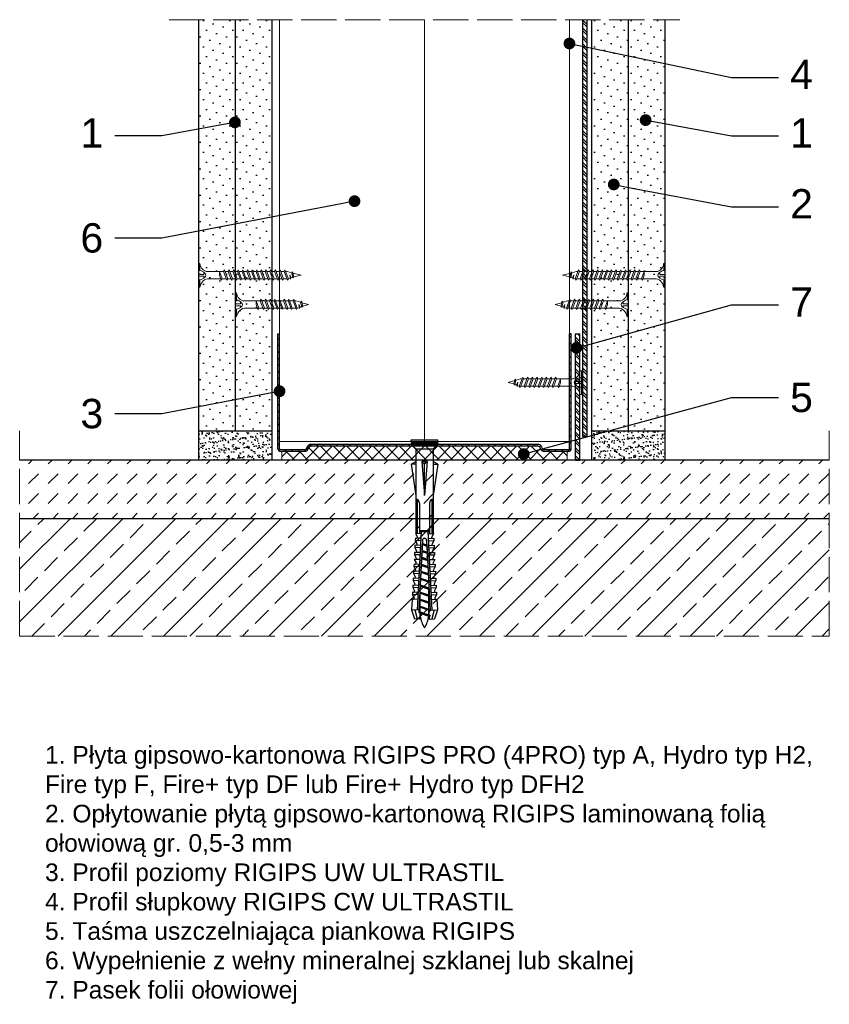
# Model space of a CAD drawing. Header units: millimetres. Extents: x 2139 to 2415, y 941 to 1276.
import ezdxf
from ezdxf import colors
from ezdxf.entities.mleader import LeaderData, LeaderLine
from ezdxf.math import Vec2, Vec3

# ---------------------------------------------------------------- set-up
doc = ezdxf.new("R2010")
doc.units = ezdxf.units.MM
doc.linetypes.add('ACAD_ISO02W100', pattern=[15, 12, -3])
for name, color, linetype, lineweight in [('_ISOVER WELNA', 7, 'BATTING', 9), ('_RIGIPS AKCESORIA', 7, 'Continuous', 18), ('_RIGIPS G-K', 7, 'Continuous', 25), ('_RIGIPS PROFIL', 7, 'Continuous', 18), ('KRESKOWANIE', 7, 'Continuous', 9), ('OPISY', 7, 'Continuous', 9), ('PRZERYWANA', 7, 'ACAD_ISO02W100', 9)]:
    doc.layers.add(name, color=color, linetype=linetype, lineweight=lineweight)
doc.styles.get("Standard").update_dxf_attribs({"font": 'arial.ttf'})
doc.linetypes.add('BATTING', pattern='A,0.00254,-2.54,[134,ltypeshp.shx,S=2.54,R=0,X=-2.54,Y=0],-5.08,[134,ltypeshp.shx,S=2.54,R=180,X=2.54,Y=0],-2.54', length=10.16254)
pattern_1 = [(315, (-652, 2132.1356), (-1.3470384, -1.3470384), []), (315, (-651.102, 2132.1356), (-1.3470384, -1.3470384), [])]

# ---------------------------------------------------------------- blocks, each defined once
blk = doc.blocks.new('UW 100 ULTRASTIL')
h = blk.add_hatch()
h.set_pattern_fill('ANSI31', color=256, scale=0.5, style=0)
h.paths.add_polyline_path([(166.82, 2.35), (89.14, 2.35, 0.286951), (88.24, 1.79), (87.91, 1.11, -0.286951), (87.01, 0.55), (78.78, 0.55, -0.414214), (78.53, 0.8), (78.53, 40), (77.98, 40), (77.98, 0.8, 0.414214), (78.78, 0), (87.35, 0, 0.286951), (88.25, 0.56), (88.58, 1.24, -0.286951), (89.48, 1.8), (166.48, 1.8, -0.286951), (167.38, 1.24), (167.71, 0.56, 0.286951), (168.61, 0), (177.18, 0, 0.414214), (177.98, 0.8), (177.98, 40), (177.43, 40), (177.43, 0.8, -0.414214), (177.18, 0.55), (168.95, 0.55, -0.286951), (168.05, 1.11), (167.72, 1.79, 0.286951)])
for p, q in [((77.98, 0.8), (77.98, 40)), ((77.98, 40), (78.53, 40)), ((78.53, 0.8), (78.53, 40)), ((177.43, 0.8), (177.43, 40)), ((177.98, 40), (177.43, 40)), ((177.98, 0.8), (177.98, 40)), ((78.78, 0.55), (87.01, 0.55)), ((78.78, 0), (87.35, 0)), ((87.91, 1.11), (88.24, 1.79)), ((88.25, 0.56), (88.58, 1.24)), ((89.14, 2.35), (166.82, 2.35)), ((89.48, 1.8), (166.48, 1.8)), ((167.71, 0.56), (167.38, 1.24)), ((168.05, 1.11), (167.72, 1.79)), ((168.61, 0), (177.18, 0)), ((168.95, 0.55), (177.18, 0.55))]:
    blk.add_line(p, q)
for centre, radius, start, end in [((78.78, 0.8), 0.8, 180, 270), ((78.78, 0.8), 0.25, 180, 270), ((87.01, 1.55), 1, 270, 334.0435), ((87.35, 1), 1, 270, 334.0435), ((89.14, 1.35), 1, 90, 154.0435), ((89.48, 0.8), 1, 90, 154.0435), ((166.48, 0.8), 1, 25.9565, 90), ((166.82, 1.35), 1, 25.9565, 90), ((168.61, 1), 1, 205.9565, 270), ((168.95, 1.55), 1, 205.9565, 270), ((177.18, 0.8), 0.8, 270, 0), ((177.18, 0.8), 0.25, 270, 0)]:
    blk.add_arc(centre, radius, start, end)
blk = doc.blocks.new('TN 25')
at = {"layer": '_RIGIPS AKCESORIA'}
for p, q in [((0, -0.84), (0, 7.16)), ((0, 7.16), (0.46, 7.16)), ((0.46, 7.16), (0.46, 4.78)), ((0.46, 4.78), (0, 4.78)), ((0, 3.5), (1.77, 3.5)), ((1.77, 3.5), (1.77, 4.2)), ((3.02, 4.46), (8.47, 4.46)), ((7.12, 4.46), (7.12, 3.18)), ((8.03, 2.01), (7.12, 4.46)), ((8.47, 4.46), (8.79, 5)), ((9.61, 1.51), (8.47, 4.46)), ((8.79, 5), (9.93, 2.01)), ((9, 4.46), (10.1, 4.46)), ((10.1, 4.46), (10.41, 5)), ((11.23, 1.51), (10.1, 4.46)), ((10.41, 5), (11.56, 2.01)), ((10.62, 4.46), (11.67, 4.46)), ((11.67, 4.46), (11.99, 5)), ((12.81, 1.51), (11.67, 4.46)), ((11.99, 5), (13.14, 2.01)), ((12.2, 4.46), (13.21, 4.46)), ((13.21, 4.46), (13.52, 5)), ((14.34, 1.51), (13.21, 4.46)), ((13.52, 5), (14.67, 2.01)), ((13.73, 4.46), (14.8, 4.46)), ((14.8, 4.46), (15.12, 5)), ((15.94, 1.51), (14.8, 4.46)), ((15.12, 5), (16.26, 2.01)), ((15.33, 4.46), (16.42, 4.46)), ((16.42, 4.46), (16.73, 5)), ((17.55, 1.51), (16.42, 4.46)), ((16.73, 5), (17.88, 2.01)), ((16.94, 4.46), (17.99, 4.46)), ((17.99, 4.46), (18.31, 5)), ((19.13, 1.51), (17.99, 4.46)), ((18.31, 5), (19.45, 2.01)), ((18.52, 4.46), (19.68, 4.46)), ((19.68, 4.46), (20, 5)), ((20.82, 1.51), (19.68, 4.46)), ((20, 5), (21.14, 2.01)), ((20.21, 4.46), (20.7, 4.46)), ((20.7, 4.46), (22.28, 3.98)), ((22.28, 3.98), (22.56, 4.37)), ((22.7, 2.36), (22.28, 3.98)), ((22.56, 4.37), (23.03, 2.71)), ((22.71, 3.85), (25, 3.24)), ((0, 2.83), (1.77, 2.83)), ((0.46, 1.64), (0, 1.64)), ((0.46, -0.84), (0.46, 1.64)), ((1.77, 2.83), (1.77, 2.18)), ((7.49, 2.01), (3.55, 2.01)), ((7.12, 3.18), (7.65, 1.53)), ((7.65, 1.53), (8.03, 2.01)), ((9.41, 2.01), (8.03, 2.01)), ((9.93, 2.01), (9.61, 1.51)), ((11.04, 2.01), (9.93, 2.01)), ((11.56, 2.01), (11.23, 1.51)), ((12.61, 2.01), (11.56, 2.01)), ((13.14, 2.01), (12.81, 1.51)), ((14.15, 2.01), (13.14, 2.01)), ((14.67, 2.01), (14.34, 1.51)), ((15.74, 2.01), (14.67, 2.01)), ((16.26, 2.01), (15.94, 1.51)), ((17.36, 2.01), (16.26, 2.01)), ((17.88, 2.01), (17.55, 1.51)), ((18.93, 2.01), (17.88, 2.01)), ((19.45, 2.01), (19.13, 1.51)), ((19.45, 2.01), (20.62, 2.01)), ((21.14, 2.01), (20.82, 1.51)), ((21.14, 2.01), (21.81, 2.12)), ((21.85, 1.83), (21.67, 3.28)), ((21.67, 3.28), (22.14, 2.4)), ((22.14, 2.4), (21.85, 1.83)), ((22.7, 2.36), (22.14, 2.4)), ((23.03, 2.71), (22.7, 2.36)), ((25, 3.24), (23.03, 2.71)), ((0, -0.84), (0.46, -0.84))]:
    blk.add_line(p, q, dxfattribs=at)
for centre, major_axis, ratio, start_param, end_param in [((3.09, 7.67), (0.17, 3.2), 0.826134, 1.773653, 3.180586), ((-0.04, 0.9), (0, 3.93), 0.848176, -0.720942, -0.151112), ((1.66, 3.18), (0, 0.895), 0.848176, -1.552777, -0.720942), ((3.37, -1.57), (0.28, 3.57), 0.832181, 0.035984, 1.430787), ((-2.73, 15.91), (0, 14.76), 0.848176, 3.399396, 3.475072), ((0.59, 4.62), (0, 2.81), 0.848176, 3.475072, 3.862535), ((1.66, 3.18), (0, 0.895), 0.848176, 3.862535, 4.730408)]:
    blk.add_ellipse(centre, major_axis=major_axis, ratio=ratio, start_param=start_param, end_param=end_param, dxfattribs=at)
blk = doc.blocks.new('TN 35')
at = {"layer": '_RIGIPS AKCESORIA'}
for p, q in [((0, -0.84), (0, 7.16)), ((0, 7.16), (0.46, 7.16)), ((0.46, 7.16), (0.46, 4.78)), ((0.46, 4.78), (0, 4.78)), ((0, 3.5), (1.77, 3.5)), ((1.77, 3.5), (1.77, 4.2)), ((3.02, 4.46), (8.47, 4.46)), ((7.12, 4.46), (7.12, 3.18)), ((8.03, 2.01), (7.12, 4.46)), ((8.47, 4.46), (8.79, 5)), ((9.61, 1.51), (8.47, 4.46)), ((8.79, 5), (9.93, 2.01)), ((9, 4.46), (10.1, 4.46)), ((10.1, 4.46), (10.41, 5)), ((11.23, 1.51), (10.1, 4.46)), ((10.41, 5), (11.56, 2.01)), ((10.62, 4.46), (11.67, 4.46)), ((11.67, 4.46), (11.99, 5)), ((12.81, 1.51), (11.67, 4.46)), ((11.99, 5), (13.14, 2.01)), ((12.2, 4.46), (13.21, 4.46)), ((13.21, 4.46), (13.52, 5)), ((14.34, 1.51), (13.21, 4.46)), ((13.52, 5), (14.67, 2.01)), ((13.73, 4.46), (14.8, 4.46)), ((14.8, 4.46), (15.12, 5)), ((15.94, 1.51), (14.8, 4.46)), ((15.12, 5), (16.26, 2.01)), ((15.33, 4.46), (16.42, 4.46)), ((16.42, 4.46), (16.73, 5)), ((17.55, 1.51), (16.42, 4.46)), ((16.73, 5), (17.88, 2.01)), ((16.94, 4.46), (17.99, 4.46)), ((17.99, 4.46), (18.31, 5)), ((19.13, 1.51), (17.99, 4.46)), ((18.31, 5), (19.45, 2.01)), ((18.52, 4.46), (19.57, 4.46)), ((19.57, 4.46), (19.88, 5)), ((20.7, 1.51), (19.57, 4.46)), ((19.88, 5), (21.03, 2.01)), ((20.09, 4.46), (21.14, 4.46)), ((21.14, 4.46), (21.46, 5)), ((22.28, 1.51), (21.14, 4.46)), ((21.46, 5), (22.6, 2.01)), ((21.67, 4.46), (22.72, 4.46)), ((22.72, 4.46), (23.03, 5)), ((23.85, 1.51), (22.72, 4.46)), ((23.03, 5), (24.18, 2.01)), ((23.24, 4.46), (24.29, 4.46)), ((24.29, 4.46), (24.61, 5)), ((25.43, 1.51), (24.29, 4.46)), ((24.61, 5), (25.75, 2.01)), ((24.81, 4.46), (25.87, 4.46)), ((25.87, 4.46), (26.18, 5)), ((27, 1.51), (25.87, 4.46)), ((26.18, 5), (27.33, 2.01)), ((26.39, 4.46), (27.44, 4.46)), ((27.44, 4.46), (27.76, 5)), ((28.58, 1.51), (27.44, 4.46)), ((27.76, 5), (28.9, 2.01)), ((27.96, 4.46), (29.13, 4.46)), ((29.13, 4.46), (29.45, 5)), ((30.27, 1.51), (29.13, 4.46)), ((29.45, 5), (30.59, 2.01)), ((29.65, 4.46), (30.15, 4.46)), ((30.15, 4.46), (31.73, 3.98)), ((31.73, 3.98), (32.01, 4.37)), ((32.15, 2.36), (31.73, 3.98)), ((32.01, 4.37), (32.48, 2.71)), ((32.16, 3.85), (35, 3.24)), ((0, 2.83), (1.77, 2.83)), ((0.46, 1.64), (0, 1.64)), ((0.46, -0.84), (0.46, 1.64)), ((1.77, 2.83), (1.77, 2.18)), ((7.49, 2.01), (3.55, 2.01)), ((7.12, 3.18), (7.65, 1.53)), ((7.65, 1.53), (8.03, 2.01)), ((9.41, 2.01), (8.03, 2.01)), ((9.93, 2.01), (9.61, 1.51)), ((11.04, 2.01), (9.93, 2.01)), ((11.56, 2.01), (11.23, 1.51)), ((12.61, 2.01), (11.56, 2.01)), ((13.14, 2.01), (12.81, 1.51)), ((14.15, 2.01), (13.14, 2.01)), ((14.67, 2.01), (14.34, 1.51)), ((15.74, 2.01), (14.67, 2.01)), ((16.26, 2.01), (15.94, 1.51)), ((17.36, 2.01), (16.26, 2.01)), ((17.88, 2.01), (17.55, 1.51)), ((18.93, 2.01), (17.84, 2.01)), ((19.45, 2.01), (19.13, 1.51)), ((20.51, 2.01), (19.41, 2.01)), ((21.03, 2.01), (20.7, 1.51)), ((22.08, 2.01), (20.99, 2.01)), ((22.6, 2.01), (22.28, 1.51)), ((23.66, 2.01), (22.56, 2.01)), ((24.18, 2.01), (23.85, 1.51)), ((25.23, 2.01), (24.14, 2.01)), ((25.75, 2.01), (25.43, 1.51)), ((26.81, 2.01), (25.71, 2.01)), ((27.33, 2.01), (27, 1.51)), ((28.38, 2.01), (27.33, 2.01)), ((28.9, 2.01), (28.58, 1.51)), ((28.9, 2.01), (30.07, 2.01)), ((30.59, 2.01), (30.27, 1.51)), ((30.59, 2.01), (31.26, 2.12)), ((31.3, 1.83), (31.12, 3.28)), ((31.12, 3.28), (31.59, 2.4)), ((31.59, 2.4), (31.3, 1.83)), ((32.15, 2.36), (31.59, 2.4)), ((32.48, 2.71), (32.15, 2.36)), ((35, 3.24), (32.48, 2.71)), ((0, -0.84), (0.46, -0.84))]:
    blk.add_line(p, q, dxfattribs=at)
for centre, major_axis, ratio, start_param, end_param in [((3.09, 7.67), (0.17, 3.2), 0.826134, 1.773653, 3.180586), ((-0.04, 0.9), (0, 3.93), 0.848176, -0.720942, -0.151112), ((1.66, 3.18), (0, 0.895), 0.848176, -1.552777, -0.720942), ((3.37, -1.57), (0.28, 3.57), 0.832181, 0.035984, 1.430787), ((-2.73, 15.91), (0, 14.76), 0.848176, 3.399396, 3.475072), ((0.59, 4.62), (0, 2.81), 0.848176, 3.475072, 3.862535), ((1.66, 3.18), (0, 0.895), 0.848176, 3.862535, 4.730408)]:
    blk.add_ellipse(centre, major_axis=major_axis, ratio=ratio, start_param=start_param, end_param=end_param, dxfattribs=at)
blk = doc.blocks.new('kolek rozprezny komplet 60')
for p, q in [((390.66, 217.01), (390.76, 218.91)), ((393.75, 218.75), (390.71, 217.96)), ((393.81, 219.85), (390.76, 218.91)), ((393.68, 217.35), (393.81, 219.85)), ((397.41, 219.66), (393.81, 219.85)), ((397.31, 217.76), (397.41, 219.66)), ((399, 219.58), (397.82, 218.98)), ((398.9, 217.68), (399, 219.58)), ((399.8, 219.54), (399, 219.58)), ((399.7, 217.64), (399.8, 219.54)), ((401.4, 219.45), (400.22, 218.85)), ((401.3, 217.56), (401.4, 219.45)), ((402.2, 219.41), (401.4, 219.45)), ((402.1, 217.51), (402.2, 219.41)), ((403.8, 219.33), (402.61, 218.72)), ((403.7, 217.43), (403.8, 219.33)), ((404.6, 219.29), (403.8, 219.33)), ((404.5, 217.39), (404.6, 219.29)), ((406.19, 219.2), (405.01, 218.6)), ((406.09, 217.3), (406.19, 219.2)), ((406.99, 219.16), (406.19, 219.2)), ((406.89, 217.26), (406.99, 219.16)), ((408.59, 219.08), (407.41, 218.47)), ((408.49, 217.18), (408.59, 219.08)), ((409.39, 219.03), (408.59, 219.08)), ((409.29, 217.14), (409.39, 219.03)), ((410.99, 218.95), (409.8, 218.35)), ((410.89, 217.05), (410.99, 218.95)), ((412.59, 218.87), (411.4, 218.26)), ((412.49, 216.97), (412.59, 218.87)), ((413.38, 218.82), (412.59, 218.87)), ((413.28, 216.93), (413.38, 218.82)), ((414.98, 218.74), (413.8, 218.14)), ((414.88, 216.84), (414.98, 218.74)), ((415.78, 218.7), (414.98, 218.74)), ((415.68, 216.8), (415.78, 218.7)), ((417.38, 218.62), (416.2, 218.01)), ((417.28, 216.72), (417.38, 218.62)), ((418.18, 218.57), (417.38, 218.62)), ((418.08, 216.68), (418.18, 218.57)), ((419.78, 218.49), (418.59, 217.89)), ((419.68, 216.59), (419.78, 218.49)), ((448.67, 218.45), (419.77, 218.45)), ((443.47, 219.95), (432.8, 218.45)), ((443.47, 218.45), (443.47, 219.95)), ((443.47, 219.95), (444.34, 218.45)), ((450.17, 219.95), (448.67, 218.45)), ((448.67, 218.45), (448.67, 212.45)), ((450.17, 219.95), (450.17, 210.95)), ((450.67, 219.95), (450.17, 219.95)), ((450.67, 219.95), (450.67, 210.95)), ((450.67, 219.35), (451.17, 219.95)), ((451.17, 219.95), (451.67, 219.95)), ((451.17, 219.95), (451.17, 210.95)), ((451.67, 219.95), (451.67, 210.95)), ((393.15, 216.88), (390.66, 217.01)), ((391.67, 216.95), (392.67, 216.95)), ((392.67, 216.95), (391.67, 213.95)), ((392.67, 216.95), (392.07, 213.95)), ((393.07, 216.95), (392.07, 213.95)), ((392.67, 216.95), (393.04, 217.45)), ((393.07, 216.95), (393.04, 217.45)), ((393.07, 216.95), (394.67, 216.95)), ((394.67, 216.95), (393.67, 213.95)), ((417.38, 216.11), (393.68, 217.35)), ((417.38, 214.79), (393.68, 213.55)), ((420.47, 216.55), (393.71, 217.95)), ((394.67, 216.95), (394.07, 213.95)), ((395.07, 216.95), (394.07, 213.95)), ((394.67, 216.95), (394.92, 217.29)), ((395.07, 216.95), (395.05, 217.28)), ((395.07, 216.95), (397.07, 216.95)), ((397.07, 216.95), (396.07, 213.95)), ((397.07, 216.95), (396.47, 213.95)), ((397.47, 216.95), (396.47, 213.95)), ((397.07, 216.95), (397.23, 217.17)), ((397.47, 216.95), (397.46, 217.16)), ((397.47, 216.95), (399.47, 216.95)), ((397.67, 217.14), (397.71, 217.74)), ((398.47, 217.1), (398.5, 217.7)), ((399.47, 216.95), (398.47, 213.95)), ((399.47, 216.95), (398.87, 213.95)), ((399.87, 216.95), (398.87, 213.95)), ((399.47, 216.95), (399.55, 217.05)), ((399.87, 216.95), (399.87, 217.03)), ((399.87, 216.95), (401.38, 216.95)), ((400.07, 217.02), (400.1, 217.62)), ((400.87, 216.98), (400.9, 217.58)), ((401.87, 216.92), (400.87, 213.95)), ((401.87, 216.92), (401.27, 213.95)), ((402.26, 216.9), (401.27, 213.95)), ((402.47, 216.89), (402.5, 217.49)), ((403.27, 216.85), (403.3, 217.45)), ((404.22, 216.8), (403.31, 214.05)), ((404.24, 216.8), (403.7, 214.07)), ((404.62, 216.78), (403.72, 214.07)), ((404.86, 216.77), (404.9, 217.37)), ((405.66, 216.73), (405.69, 217.32)), ((406.58, 216.68), (405.75, 214.18)), ((406.62, 216.68), (406.12, 214.2)), ((406.98, 216.66), (406.16, 214.2)), ((407.26, 216.64), (407.29, 217.24)), ((408.06, 216.6), (408.09, 217.2)), ((408.94, 216.55), (408.19, 214.31)), ((408.99, 216.55), (408.55, 214.33)), ((409.34, 216.53), (408.6, 214.33)), ((409.66, 216.52), (409.69, 217.12)), ((410.46, 216.47), (410.49, 217.07)), ((411.3, 216.43), (410.64, 214.44)), ((411.37, 216.43), (410.98, 214.45)), ((411.69, 216.41), (411.04, 214.46)), ((412.05, 216.39), (412.09, 216.99)), ((412.85, 216.35), (412.89, 216.95)), ((413.66, 216.31), (413.08, 214.56)), ((413.75, 216.3), (413.4, 214.58)), ((414.05, 216.29), (413.49, 214.58)), ((414.45, 216.27), (414.48, 216.86)), ((415.25, 216.22), (415.28, 216.82)), ((415.25, 214.68), (415.28, 214.08)), ((416.02, 216.18), (415.52, 214.69)), ((416.12, 216.18), (415.83, 214.71)), ((416.41, 216.16), (415.93, 214.71)), ((418.22, 215.58), (418.01, 214.95)), ((430.17, 217.15), (419.71, 217.15)), ((431.37, 217.95), (419.75, 217.95)), ((420.47, 217.15), (420.47, 213.75)), ((420.67, 217.15), (420.67, 213.75)), ((420.87, 217.15), (420.87, 213.75)), ((444.34, 216.37), (432.8, 215.45)), ((432.8, 215.45), (443.47, 215.45)), ((444.34, 214.53), (432.8, 215.45)), ((444.34, 216.37), (443.47, 215.45)), ((444.34, 214.53), (443.47, 215.45)), ((444.34, 214.53), (444.34, 216.37)), ((448.67, 216.95), (448.67, 213.95)), ((393.15, 214.02), (390.66, 213.89)), ((390.66, 213.89), (390.76, 211.99)), ((393.75, 212.15), (390.71, 212.94)), ((393.81, 211.05), (390.76, 211.99)), ((391.67, 213.95), (391.71, 213.45)), ((391.71, 213.45), (392.07, 213.95)), ((392.07, 213.95), (393.67, 213.95)), ((393.67, 213.95), (393.7, 213.55)), ((393.68, 213.55), (393.81, 211.05)), ((420.47, 214.35), (393.71, 212.95)), ((393.78, 213.55), (394.07, 213.95)), ((394.07, 213.95), (396.07, 213.95)), ((396.07, 213.95), (396.09, 213.67)), ((396.28, 213.68), (396.47, 213.95)), ((396.47, 213.95), (398.47, 213.95)), ((397.31, 213.14), (397.41, 211.24)), ((397.67, 213.76), (397.71, 213.16)), ((399, 211.32), (397.82, 211.93)), ((398.47, 213.95), (398.48, 213.8)), ((398.47, 213.8), (398.5, 213.2)), ((398.77, 213.81), (398.87, 213.95)), ((398.87, 213.95), (400.87, 213.95)), ((398.9, 213.22), (399, 211.32)), ((399.8, 211.36), (399, 211.32)), ((399.7, 213.26), (399.8, 211.36)), ((400.07, 213.88), (400.1, 213.28)), ((401.4, 211.45), (400.22, 212.05)), ((400.87, 213.95), (400.88, 213.92)), ((400.87, 213.92), (400.9, 213.32)), ((401.27, 213.95), (401.38, 213.95)), ((401.27, 213.94), (401.27, 213.95)), ((401.3, 213.35), (401.4, 211.45)), ((402.2, 211.49), (401.4, 211.45)), ((402.1, 213.39), (402.2, 211.49)), ((402.47, 214.01), (402.5, 213.41)), ((403.8, 211.57), (402.61, 212.18)), ((403.27, 214.05), (403.3, 213.45)), ((403.7, 213.47), (403.8, 211.57)), ((404.6, 211.62), (403.8, 211.57)), ((404.5, 213.51), (404.6, 211.62)), ((404.86, 214.13), (404.9, 213.53)), ((406.19, 211.7), (405.01, 212.3)), ((405.66, 214.17), (405.69, 213.58)), ((406.09, 213.6), (406.19, 211.7)), ((406.99, 211.74), (406.19, 211.7)), ((406.89, 213.64), (406.99, 211.74)), ((407.26, 214.26), (407.29, 213.66)), ((408.59, 211.82), (407.41, 212.43)), ((408.06, 214.3), (408.09, 213.7)), ((408.49, 213.72), (408.59, 211.82)), ((409.39, 211.87), (408.59, 211.82)), ((409.29, 213.76), (409.39, 211.87)), ((409.66, 214.38), (409.69, 213.79)), ((410.99, 211.95), (409.8, 212.55)), ((410.46, 214.43), (410.49, 213.83)), ((410.89, 213.85), (410.99, 211.95)), ((412.59, 212.03), (411.4, 212.64)), ((412.05, 214.51), (412.09, 213.91)), ((412.49, 213.93), (412.59, 212.03)), ((413.38, 212.08), (412.59, 212.03)), ((412.85, 214.55), (412.89, 213.95)), ((413.28, 213.97), (413.38, 212.08)), ((414.98, 212.16), (413.8, 212.76)), ((414.45, 214.64), (414.48, 214.04)), ((414.88, 214.06), (414.98, 212.16)), ((415.78, 212.2), (414.98, 212.16)), ((415.68, 214.1), (415.78, 212.2)), ((417.38, 212.29), (416.2, 212.89)), ((417.28, 214.18), (417.38, 212.29)), ((418.18, 212.33), (417.38, 212.29)), ((418.08, 214.22), (418.18, 212.33)), ((419.78, 212.41), (418.59, 213.01)), ((419.68, 214.31), (419.78, 212.41)), ((430.17, 213.75), (419.71, 213.75)), ((431.37, 212.95), (419.75, 212.95)), ((448.67, 212.45), (419.77, 212.45)), ((443.47, 210.95), (432.8, 212.45)), ((443.47, 212.45), (443.47, 210.95)), ((443.47, 210.95), (444.34, 212.45)), ((450.17, 210.95), (448.67, 212.45)), ((450.67, 211.55), (451.17, 210.95)), ((397.41, 211.24), (393.81, 211.05)), ((450.67, 210.95), (450.17, 210.95)), ((451.17, 210.95), (451.67, 210.95))]:
    blk.add_line(p, q)
for centre, radius, start, end in [((397.68, 219.24), 0.3, 177, 297), ((400.08, 219.12), 0.3, 177, 297), ((402.48, 218.99), 0.3, 177, 297), ((404.87, 218.87), 0.3, 177, 297), ((407.27, 218.74), 0.3, 177, 297), ((409.67, 218.61), 0.3, 177, 297), ((411.27, 218.53), 0.3, 177, 297), ((413.66, 218.41), 0.3, 177, 297), ((416.06, 218.28), 0.3, 177, 297), ((418.46, 218.15), 0.3, 177, 297), ((430.17, 218.45), 1.3, 270, 0), ((393.41, 206.24), 10.85, 99.2038, 121.9083), ((393.41, 224.66), 10.85, 238.0917, 260.7962), ((393.65, 216.85), 0.5, 87, 177), ((417.55, 215.45), 0.682, 255.8604, 104.1386), ((422.67, 216.95), 1, 90, 168.463), ((393.65, 214.05), 0.5, 183, 273), ((397.68, 211.66), 0.3, 63, 183), ((400.08, 211.78), 0.3, 63, 183), ((402.48, 211.91), 0.3, 63, 183), ((404.87, 212.03), 0.3, 63, 183), ((407.27, 212.16), 0.3, 63, 183), ((409.67, 212.29), 0.3, 63, 183), ((411.27, 212.37), 0.3, 63, 183), ((413.66, 212.5), 0.3, 63, 183), ((416.06, 212.62), 0.3, 63, 183), ((418.46, 212.75), 0.3, 63, 183), ((422.67, 213.95), 1, 191.537, 270), ((430.17, 212.45), 1.3, 0, 90)]:
    blk.add_arc(centre, radius, start, end)
blk = doc.blocks.new('_Dot')
at = {"color": 0, "linetype": 'ByBlock', "lineweight": -2}
blk.add_line((-0.5, 0), (-1, 0), dxfattribs=at)
at = {"color": 0, "linetype": 'ByBlock', "const_width": 0.5}
blk.add_lwpolyline([(-0.25, 0, 1), (0.25, 0, 1)], format="xyb", close=True, dxfattribs=at)

msp = doc.modelspace()

# ---------------------------------------------------------------- hatches: boundary and pattern name
at = {"layer": '_RIGIPS G-K'}
h = msp.add_hatch(dxfattribs=at)
h.set_pattern_fill('DOTS', color=256, scale=2, angle=45, style=0)
h.set_pattern_definition([(45, (613, -308.061), (-1.122532, 3.367596), [0, -3.175])])
h.paths.add_polyline_path([(2212.27, 1276.07), (2199.77, 1276.07), (2199.77, 1136.07), (2212.27, 1136.07)])
h = msp.add_hatch(dxfattribs=at)
h.set_pattern_fill('DOTS', color=256, scale=2, angle=45, style=0)
h.set_pattern_definition([(45, (625.5, -308.061), (-1.122532, 3.367596), [0, -3.175])])
h.paths.add_polyline_path([(2224.77, 1276.07), (2212.27, 1276.07), (2212.27, 1136.07), (2224.77, 1136.07)])
h = msp.add_hatch(dxfattribs=at)
h.set_pattern_fill('DOTS', color=256, scale=2, angle=45, style=0)
h.set_pattern_definition([(45, (683.5, -308.061), (-1.122532, 3.367596), [0, -3.175])])
h.paths.add_polyline_path([(2346.27, 1276.07), (2333.77, 1276.07), (2333.77, 1136.07), (2346.27, 1136.07)])
h = msp.add_hatch(dxfattribs=at)
h.set_pattern_fill('DOTS', color=256, scale=2, angle=45, style=0)
h.set_pattern_definition([(45, (696, -308.061), (-1.122532, 3.367596), [0, -3.175])])
h.paths.add_polyline_path([(2358.77, 1276.07), (2346.27, 1276.07), (2346.27, 1136.07), (2358.77, 1136.07)])
h = msp.add_hatch(dxfattribs=at)
h.set_pattern_fill('AR-SAND', color=256, scale=0.05, style=0)
h.set_pattern_definition([(37.5, (-1.5, 0), (-0.0800016, 2.4470662), [0, -1.9304, 0, -2.159, 0, -2.06375]), (7.5, (-1.5, 0), (2.2476164, 3.5841255), [0, -1.0414, 0, -1.7399, 0, -0.66675]), (327.5, (-3.062, 0), (3.9549619, 0.007186), [0, -0.635, 0, -2.286, 0, -2.9845]), (317.5, (-3.062, 0), (3.8177823, 1.1146466), [0, -0.3175, 0, -1.4986, 0, -1.7145])])
h.paths.add_polyline_path([(2224.77, 1136.07), (2199.77, 1136.07), (2199.77, 1126.07), (2224.77, 1126.07)])
h = msp.add_hatch(dxfattribs=at)
h.set_pattern_fill('AR-SAND', color=256, scale=0.05, style=0)
h.set_pattern_definition([(37.5, (6.5, 0), (-0.0800016, 2.4470662), [0, -1.9304, 0, -2.159, 0, -2.06375]), (7.5, (6.5, 0), (2.2476164, 3.5841255), [0, -1.0414, 0, -1.7399, 0, -0.66675]), (327.5, (4.938, 0), (3.9549619, 0.007186), [0, -0.635, 0, -2.286, 0, -2.9845]), (317.5, (4.938, 0), (3.8177823, 1.1146466), [0, -0.3175, 0, -1.4986, 0, -1.7145])])
h.paths.add_polyline_path([(2358.77, 1136.07), (2333.77, 1136.07), (2333.77, 1126.07), (2358.77, 1126.07)])
at = {"layer": 'KRESKOWANIE'}
h = msp.add_hatch(dxfattribs=at)
h.set_pattern_fill('ANSI32', color=256, scale=0.2, style=0)
h.set_pattern_definition(pattern_1)
h.paths.add_polyline_path([(2332.27, 1134.07), (2330.77, 1134.07), (2330.77, 1276.07), (2332.27, 1276.07)])
h = msp.add_hatch(dxfattribs=at)
h.set_pattern_fill('ANSI32', color=256, scale=0.2, style=0)
h.set_pattern_definition(pattern_1)
h.paths.add_polyline_path([(2329.77, 1126.07), (2328.27, 1126.07), (2328.27, 1169.07), (2329.77, 1169.07)])
h = msp.add_hatch(dxfattribs=at)
h.set_pattern_fill('ANSI37', color=256, angle=90, style=0)
h.set_pattern_definition([(135, (326, -308.061), (-2.245064, -2.245064), []), (225, (326, -308.061), (2.245064, -2.245064), [])])
h.paths.add_polyline_path([(2316.5, 1129.63), (2316.17, 1130.31, 0.286951), (2315.27, 1130.87), (2238.28, 1130.87, 0.286951), (2237.38, 1130.31), (2237.05, 1129.63, -0.286951), (2236.15, 1129.07), (2228.17, 1129.07), (2228.17, 1126.07), (2325.37, 1126.07), (2325.37, 1129.07), (2317.4, 1129.07, -0.286951)])
h = msp.add_hatch(dxfattribs=at)
h.set_pattern_fill('DASH', color=256, scale=1.5, angle=45, style=0)
h.paths.add_polyline_path([(2414.77, 1126.07), (2138.77, 1126.07), (2138.77, 1106.07), (2414.77, 1106.07)])
h = msp.add_hatch(dxfattribs=at)
h.set_pattern_fill('ANSI33', color=256, scale=2, style=0)
h.set_pattern_definition([(45, (652, -308.061), (-8.980256, 8.980256), []), (45, (660.98, -308.061), (-8.980256, 8.980256), [6.35, -3.175])])
h.paths.add_polyline_path([(2414.77, 1106.07), (2138.77, 1106.07), (2138.77, 1066.07), (2414.77, 1066.07)])

# ---------------------------------------------------------------- linework, layer by layer
for p, q in [((2414.77, 1126.07), (2138.77, 1126.07)), ((2414.77, 1106.07), (2138.77, 1106.07))]:
    msp.add_line(p, q)
at = {"layer": '_ISOVER WELNA', "ltscale": 4.8}
msp.add_line((2276.77, 1276.07), (2276.77, 1131.42), dxfattribs=at)
at = {"layer": '_RIGIPS G-K'}
for p, q in [((2199.77, 1276.07), (2199.77, 1126.07)), ((2212.27, 1276.07), (2212.27, 1136.07)), ((2224.77, 1276.07), (2224.77, 1126.07)), ((2330.77, 1134.07), (2330.77, 1276.07)), ((2332.27, 1134.07), (2332.27, 1276.07)), ((2333.77, 1126.07), (2333.77, 1276.07)), ((2346.27, 1136.07), (2346.27, 1276.07)), ((2358.77, 1126.07), (2358.77, 1276.07)), ((2328.27, 1126.07), (2328.27, 1169.07)), ((2328.27, 1169.07), (2329.77, 1169.07)), ((2329.77, 1126.07), (2329.77, 1169.07)), ((2199.77, 1136.07), (2224.77, 1136.07)), ((2330.77, 1134.07), (2332.27, 1134.07)), ((2333.77, 1136.07), (2358.77, 1136.07)), ((2328.27, 1126.07), (2329.77, 1126.07))]:
    msp.add_line(p, q, dxfattribs=at)
at = {"layer": '_RIGIPS PROFIL', "lineweight": 9}
for p, q in [((2227.37, 1276.07), (2227.37, 1132.42)), ((2326.17, 1276.07), (2326.17, 1132.42)), ((2326.17, 1132.42), (2227.37, 1132.42))]:
    msp.add_line(p, q, dxfattribs=at)
at = {"layer": 'KRESKOWANIE'}
for p, q in [((2228.17, 1129.07), (2228.17, 1126.07)), ((2325.37, 1129.07), (2325.37, 1126.07))]:
    msp.add_line(p, q, dxfattribs=at)
at = {"layer": 'PRZERYWANA'}
for p, q in [((2189.77, 1276.07), (2363.77, 1276.07)), ((2138.77, 1066.07), (2138.77, 1136.07)), ((2414.77, 1066.07), (2414.77, 1136.07)), ((2138.77, 1066.07), (2414.77, 1066.07))]:
    msp.add_line(p, q, dxfattribs=at)

# ---------------------------------------------------------------- block references
msp.add_blockref('UW 100 ULTRASTIL', (2148.8, 1129.07))
at = {"rotation": 90}
msp.add_blockref('kolek rozprezny komplet 60', (2492.23, 681.24), dxfattribs=at)
at = {"layer": '_RIGIPS AKCESORIA'}
for name, p in [('TN 35', (2199.77, 1185.82)), ('TN 25', (2212.27, 1175.82))]:
    msp.add_blockref(name, p, dxfattribs=at)
at = {"layer": '_RIGIPS AKCESORIA', "xscale": -1}
for name, p in [('TN 35', (2358.77, 1185.82)), ('TN 25', (2346.27, 1175.82)), ('TN 25', (2330.24, 1149.27))]:
    msp.add_blockref(name, p, dxfattribs=at)

# ---------------------------------------------------------------- texts
at = {"insert": (2147.41, 1028.64), "char_height": 6, "width": 261.2013, "attachment_point": 1}
msp.add_mtext('1. Płyta gipsowo-kartonowa RIGIPS PRO (4PRO) typ A, Hydro typ H2, Fire typ F, Fire+ typ DF lub Fire+ Hydro typ DFH2\\P2. Opłytowanie płytą gipsowo-kartonową RIGIPS laminowaną folią\\Połowiową gr. 0,5-3 mm\\P3. Profil poziomy RIGIPS UW ULTRASTIL\\P4. Profil słupkowy RIGIPS CW ULTRASTIL\\P5. Taśma uszczelniająca piankowa RIGIPS\\P6. Wypełnienie z wełny mineralnej szklanej lub skalnej\\P7. Pasek folii ołowiowej', dxfattribs=at)

# ---------------------------------------------------------------- leaders
at = {"layer": 'OPISY'}
ml = msp.add_multileader_mtext('Standard', dxfattribs=at)
ml.set_content('4', color=256)
ml.set_leader_properties()
ml.set_arrow_properties(name='DOT')
ml.build(insert=Vec2(0, 0))
ctx = ml.context
ctx.base_point, ctx.char_height, ctx.landing_gap_size, ctx.plane_origin = Vec3(2397.41, 1256.43), 10, 4, Vec3(2204.83, 1400.09)
notes = []
notes.append((ctx, [(0, (1, 1, 0), (2381.41, 1256.43), (1, 0), 16, [(0, [(2326.17, 1267.96)], 0, [])])]))
ctx.mtext.insert, ctx.mtext.flow_direction = Vec3(2401.41, 1262.43), 5
ml = msp.add_multileader_mtext('Standard', dxfattribs=at)
ml.set_content('1', color=256)
ml.set_leader_properties()
ml.set_arrow_properties(name='DOT')
ml.build(insert=Vec2(0, 0))
ctx = ml.context
ctx.base_point, ctx.char_height, ctx.landing_gap_size, ctx.plane_origin = Vec3(2159.57, 1236.48), 10, 4, Vec3(2363.84, 1380.14)
ctx.text_align_type = 2
notes.append((ctx, [(0, (1, 1, 0), (2187.25, 1236.48), (-1, 0), 16, [(0, [(2212.16, 1241.09)], 0, [])])]))
ctx.mtext.insert, ctx.mtext.alignment, ctx.mtext.flow_direction = Vec3(2167.25, 1242.48), 3, 5
ml = msp.add_multileader_mtext('Standard', dxfattribs=at)
ml.set_content('1', color=256)
ml.set_leader_properties()
ml.set_arrow_properties(name='DOT')
ml.build(insert=Vec2(0, 0))
ctx = ml.context
ctx.base_point, ctx.char_height, ctx.landing_gap_size, ctx.plane_origin = Vec3(2397.41, 1236.48), 10, 4, Vec3(2204.83, 1380.14)
notes.append((ctx, [(0, (1, 1, 0), (2381.41, 1236.48), (1, 0), 16, [(0, [(2352.16, 1241.87)], 0, [])])]))
ctx.mtext.insert, ctx.mtext.flow_direction = Vec3(2401.41, 1242.48), 5
ml = msp.add_multileader_mtext('Standard', dxfattribs=at)
ml.set_content('2', color=256)
ml.set_leader_properties()
ml.set_arrow_properties(name='DOT')
ml.build(insert=Vec2(0, 0))
ctx = ml.context
ctx.base_point, ctx.char_height, ctx.landing_gap_size, ctx.plane_origin = Vec3(2397.41, 1212.36), 10, 4, Vec3(2204.83, 1356.02)
notes.append((ctx, [(0, (1, 1, 0), (2381.41, 1212.36), (1, 0), 16, [(0, [(2341.29, 1219.93)], 0, [])])]))
ctx.mtext.insert, ctx.mtext.flow_direction = Vec3(2401.41, 1218.36), 5
ml = msp.add_multileader_mtext('Standard', dxfattribs=at)
ml.set_content('6', color=256)
ml.set_leader_properties()
ml.set_arrow_properties(name='DOT')
ml.build(insert=Vec2(0, 0))
ctx = ml.context
ctx.base_point, ctx.char_height, ctx.landing_gap_size, ctx.plane_origin = Vec3(2156.65, 1201.66), 10, 4, Vec3(2363.84, 1345.32)
ctx.text_align_type = 2
notes.append((ctx, [(0, (1, 1, 0), (2187.25, 1201.66), (-1, 0), 16, [(0, [(2252.92, 1214.24)], 0, [])])]))
ctx.mtext.insert, ctx.mtext.alignment, ctx.mtext.flow_direction = Vec3(2167.25, 1206.74), 3, 5
ml = msp.add_multileader_mtext('Standard', dxfattribs=at)
ml.set_content('7', color=256)
ml.set_leader_properties()
ml.set_arrow_properties(name='DOT')
ml.build(insert=Vec2(0, 0))
ctx = ml.context
ctx.base_point, ctx.char_height, ctx.landing_gap_size, ctx.plane_origin = Vec3(2397.41, 1178.88), 10, 4, Vec3(2204.83, 1322.54)
notes.append((ctx, [(0, (1, 1, 0), (2381.41, 1178.88), (1, 0), 16, [(0, [(2328.58, 1164.29)], 0, [])])]))
ctx.mtext.insert, ctx.mtext.flow_direction = Vec3(2401.41, 1184.88), 5
ml = msp.add_multileader_mtext('Standard', dxfattribs=at)
ml.set_content('3', color=256)
ml.set_leader_properties()
ml.set_arrow_properties(name='DOT')
ml.build(insert=Vec2(0, 0))
ctx = ml.context
ctx.base_point, ctx.char_height, ctx.landing_gap_size, ctx.plane_origin = Vec3(2156.71, 1141.81), 10, 4, Vec3(2363.84, 1285.47)
ctx.text_align_type = 2
notes.append((ctx, [(0, (1, 1, 0), (2187.25, 1141.81), (-1, 0), 16, [(0, [(2227.37, 1149.5)], 0, [])])]))
ctx.mtext.insert, ctx.mtext.alignment, ctx.mtext.flow_direction = Vec3(2167.25, 1146.9), 3, 5
ml = msp.add_multileader_mtext('Standard', dxfattribs=at)
ml.set_content('5', color=256)
ml.set_leader_properties()
ml.set_arrow_properties(name='DOT')
ml.build(insert=Vec2(0, 0))
ctx = ml.context
ctx.base_point, ctx.char_height, ctx.landing_gap_size, ctx.plane_origin = Vec3(2397.41, 1147.32), 10, 4, Vec3(2204.83, 1290.98)
notes.append((ctx, [(0, (1, 1, 0), (2381.41, 1147.32), (1, 0), 16, [(0, [(2310.6, 1128.11)], 0, [])])]))
ctx.mtext.insert, ctx.mtext.flow_direction = Vec3(2401.41, 1152.4), 5
for ctx, leaders in notes:
    for number, flags, end, landing, length, lines in leaders:
        leader = LeaderData()
        leader.index, (leader.has_last_leader_line, leader.has_dogleg_vector, leader.attachment_direction) = number, flags
        leader.last_leader_point, leader.dogleg_vector, leader.dogleg_length = Vec3(end), Vec3(landing), length
        for number, points, colour, breaks in lines:
            line = LeaderLine()
            line.index, line.vertices, line.color, line.breaks = number, Vec3.list(points), colors.encode_raw_color(colour), breaks
            leader.lines.append(line)
        ctx.leaders.append(leader)

doc.saveas('drawing.dxf')
